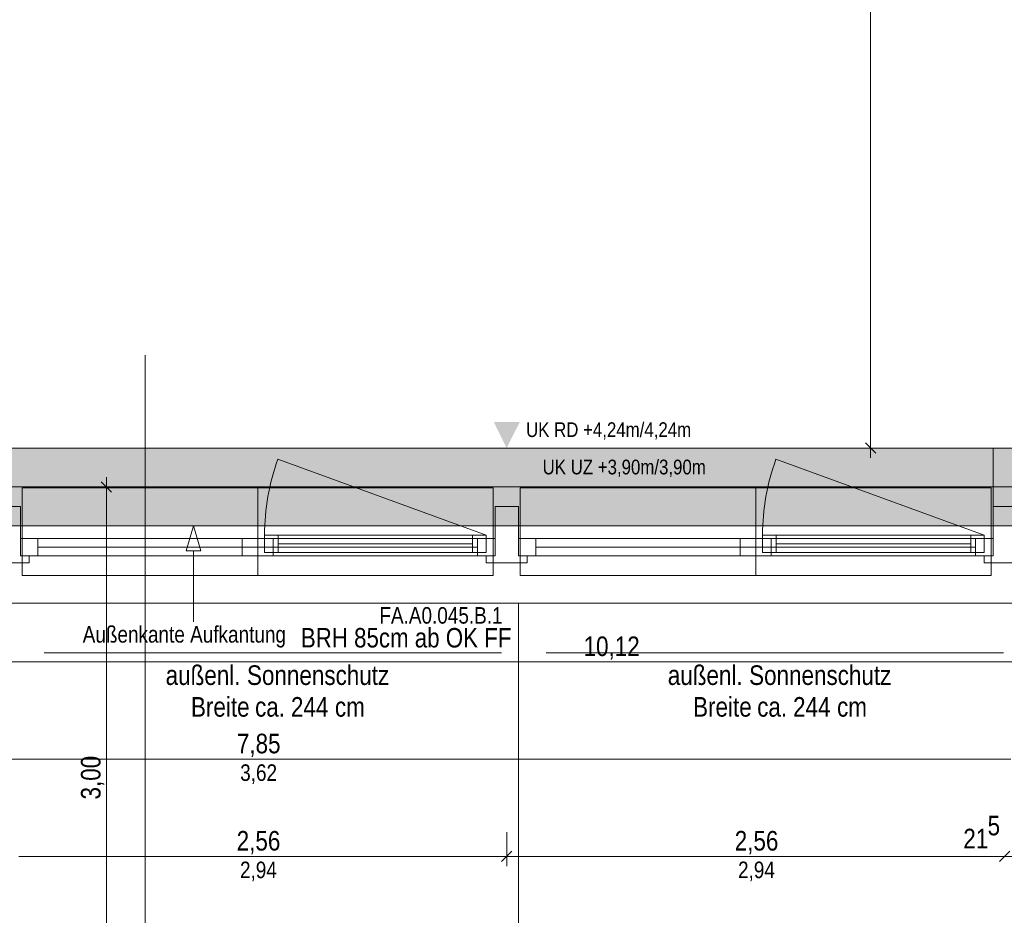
# Model space of a CAD drawing. Extents: x -620 to 300, y 62 to 1162.
# Tile 56 of 93: x -398 to -297, y 566 to 658. Entities that reach past the tile are written whole.
import ezdxf
from ezdxf.lldxf.tags import DXFTag

# ---------------------------------------------------------------- set-up
doc = ezdxf.new("R2010")
doc.units = 0
doc.layers.get('0').update_dxf_attribs({"lineweight": 13})
for name, color, linetype, lineweight, true_color in [('--Bem innen', 9, 'Continuous', 13, 0x808080), ('00_Beschriftung UZ', 3, 'Continuous', 35, 0x00ff00), ('30 -33 Aussenwände- 7 Fassade_ Elemente', 7, 'Continuous', 9, 0x00aacc), ('30 -35 Decken- 1 Konstruktion-Träger- Stahlbeton', 7, 'Continuous', 13, 0x33aa00), ('70 -72 Beschriftung- 1 Beschriftung allgemein', 7, 'Continuous', 9, 0xff6633), ('70 -72 Beschriftung- 2 Beschriftung Bauteile', 7, 'Continuous', 9, 0x9999ff), ('70 -75 Raumstempel-2 Verweislinie', 7, 'Continuous', 9, 0xff6600), ('70 -76 Bemaßung- 2 Allgemein', 9, 'Continuous', 5, 0x808080), ('iwb_Schraffur_Unterzug', 7, 'Continuous', 5, 0xffffcc)]:
    doc.layers.add(name, color=color, linetype=linetype, lineweight=lineweight, true_color=true_color)
doc.layers.add('70 -71 Achsen- 1 Gebäudeachsen', color=7, linetype='STRICHPUNKT2-A06G94JT8I', lineweight=18)
doc.styles.get("Standard").update_dxf_attribs({"font": 'ARIALN.TTF'})
tags = doc.linetypes.add('fein_strichliert-A06G94JU8I', pattern=[4, 1, -2, 1]).pattern_tags.tags
tags[8:9] = [DXFTag(74, 4), DXFTag(75, 0), DXFTag(340, '0'), DXFTag(46, 0.0), DXFTag(50, 0.0), DXFTag(44, 0.0), DXFTag(45, 0.0)]
tags[6:7] = [DXFTag(74, 4), DXFTag(75, 0), DXFTag(340, '0'), DXFTag(46, 0.0), DXFTag(50, 0.0), DXFTag(44, 0.0), DXFTag(45, 0.0)]
tags[4:5] = [DXFTag(74, 4), DXFTag(75, 0), DXFTag(340, '0'), DXFTag(46, 0.0), DXFTag(50, 0.0), DXFTag(44, 0.0), DXFTag(45, 0.0)]
tags = doc.linetypes.add('STRICHPUNKT2-A06G94JT8I', pattern=[12.7, 6.35, -3.175, 0, -3.175]).pattern_tags.tags
tags[10:11] = [DXFTag(74, 4), DXFTag(75, 0), DXFTag(340, '0'), DXFTag(46, 0.0), DXFTag(50, 0.0), DXFTag(44, 0.0), DXFTag(45, 0.0)]
tags[8:9] = [DXFTag(74, 4), DXFTag(75, 0), DXFTag(340, '0'), DXFTag(46, 0.0), DXFTag(50, 0.0), DXFTag(44, 0.0), DXFTag(45, 0.0)]
tags[6:7] = [DXFTag(74, 4), DXFTag(75, 0), DXFTag(340, '0'), DXFTag(46, 0.0), DXFTag(50, 0.0), DXFTag(44, 0.0), DXFTag(45, 0.0)]
tags[4:5] = [DXFTag(74, 4), DXFTag(75, 0), DXFTag(340, '0'), DXFTag(46, 0.0), DXFTag(50, 0.0), DXFTag(44, 0.0), DXFTag(45, 0.0)]

# ---------------------------------------------------------------- blocks, each defined once
blk = doc.blocks.new('Referenz-A06G94JV8I')
at = {"layer": '00_Beschriftung UZ', "color": 0, "linetype": 'Continuous', "lineweight": -2, "ltscale": 0.13}
for points in [[(-349.41, 616.28), (-348.08, 613.61), (-346.74, 616.28)], [(-349.41, 610.94), (-348.08, 613.61), (-346.74, 610.94)]]:
    blk.add_solid(points, dxfattribs=at)
at = {"layer": '30 -33 Aussenwände- 7 Fassade_ Elemente', "color": 0, "linetype": 'Continuous', "lineweight": -2, "ltscale": 0.13}
for p, q in [((-295.68, 613.61), (-451.68, 613.61)), ((-298.08, 607.61), (-298.08, 613.61)), ((-298.08, 613.61), (-295.68, 613.61)), ((-398.08, 607.61), (-400.48, 607.61)), ((-398.08, 602.51), (-398.08, 607.61)), ((-346.88, 607.61), (-349.28, 607.61)), ((-349.28, 607.61), (-349.28, 602.51)), ((-346.88, 602.51), (-346.88, 607.61)), ((-298.08, 607.61), (-295.68, 607.61)), ((-298.08, 602.51), (-298.08, 607.61)), ((-398.08, 602.51), (-398.08, 604.31)), ((-398.08, 604.31), (-396.28, 604.31)), ((-398.08, 604.31), (-373.68, 604.31)), ((-398.08, 602.51), (-398.08, 604.31)), ((-396.28, 604.31), (-396.28, 602.51)), ((-375.28, 604.31), (-373.68, 604.31)), ((-375.28, 602.51), (-375.28, 604.31)), ((-373.68, 604.31), (-372.08, 604.31)), ((-373.68, 604.31), (-349.28, 604.31)), ((-373.68, 604.31), (-373.68, 602.51)), ((-373.68, 604.31), (-373.68, 602.51)), ((-372.98, 602.86), (-372.98, 604.66)), ((-372.98, 604.66), (-371.58, 604.66)), ((-372.98, 602.86), (-372.98, 604.66)), ((-372.98, 604.66), (-350.18, 604.66)), ((-372.08, 604.31), (-372.08, 602.51)), ((-371.58, 604.66), (-371.58, 602.86)), ((-351.58, 604.66), (-350.18, 604.66)), ((-351.58, 602.86), (-351.58, 604.66)), ((-351.08, 604.31), (-349.28, 604.31)), ((-351.08, 602.51), (-351.08, 604.31)), ((-350.18, 604.66), (-350.18, 602.86)), ((-350.18, 604.66), (-350.18, 602.86)), ((-349.28, 604.31), (-349.28, 602.51)), ((-349.28, 604.31), (-349.28, 602.51)), ((-346.88, 602.51), (-346.88, 604.31)), ((-346.88, 604.31), (-345.08, 604.31)), ((-346.88, 604.31), (-322.48, 604.31)), ((-346.88, 602.51), (-346.88, 604.31)), ((-345.08, 604.31), (-345.08, 602.51)), ((-324.08, 602.51), (-324.08, 604.31)), ((-324.08, 604.31), (-322.48, 604.31)), ((-322.48, 604.31), (-322.48, 602.51)), ((-322.48, 602.51), (-322.48, 604.31)), ((-322.48, 604.31), (-298.08, 604.31)), ((-322.48, 604.31), (-320.88, 604.31)), ((-321.78, 602.86), (-321.78, 604.66)), ((-321.78, 604.66), (-320.38, 604.66)), ((-321.78, 604.66), (-298.98, 604.66)), ((-321.78, 602.86), (-321.78, 604.66)), ((-320.88, 604.31), (-320.88, 602.51)), ((-320.38, 604.66), (-320.38, 602.86)), ((-300.38, 602.86), (-300.38, 604.66)), ((-300.38, 604.66), (-298.98, 604.66)), ((-299.88, 602.51), (-299.88, 604.31)), ((-299.88, 604.31), (-298.08, 604.31)), ((-298.98, 604.66), (-298.98, 602.86)), ((-298.98, 604.66), (-298.98, 602.86)), ((-298.08, 604.31), (-298.08, 602.51)), ((-298.08, 604.31), (-298.08, 602.51)), ((-375.28, 603.41), (-396.28, 603.41)), ((-371.58, 603.76), (-351.58, 603.76)), ((-324.08, 603.41), (-345.08, 603.41)), ((-320.38, 603.76), (-300.38, 603.76)), ((-396.28, 602.51), (-398.08, 602.51)), ((-373.68, 602.51), (-398.08, 602.51)), ((-397.18, 602.51), (-398.08, 602.51)), ((-397.18, 601.81), (-397.18, 602.51)), ((-373.68, 602.51), (-375.28, 602.51)), ((-372.08, 602.51), (-373.68, 602.51)), ((-349.28, 602.51), (-373.68, 602.51)), ((-371.58, 602.86), (-372.98, 602.86)), ((-350.18, 602.86), (-372.98, 602.86)), ((-350.18, 602.86), (-351.58, 602.86)), ((-349.28, 602.51), (-351.08, 602.51)), ((-349.28, 602.51), (-350.18, 602.51)), ((-350.18, 602.51), (-350.18, 601.81)), ((-322.48, 602.51), (-346.88, 602.51)), ((-345.98, 602.51), (-346.88, 602.51)), ((-345.08, 602.51), (-346.88, 602.51)), ((-345.98, 601.81), (-345.98, 602.51)), ((-322.48, 602.51), (-324.08, 602.51)), ((-320.88, 602.51), (-322.48, 602.51)), ((-298.08, 602.51), (-322.48, 602.51)), ((-298.98, 602.86), (-321.78, 602.86)), ((-320.38, 602.86), (-321.78, 602.86)), ((-298.98, 602.86), (-300.38, 602.86)), ((-298.08, 602.51), (-299.88, 602.51)), ((-298.98, 601.81), (-298.98, 602.51)), ((-298.98, 602.51), (-298.08, 602.51)), ((-401.38, 601.81), (-397.18, 601.81)), ((-350.18, 601.81), (-345.98, 601.81)), ((-295.68, 601.81), (-298.98, 601.81)), ((-449.08, 597.67), (-292.58, 597.67))]:
    blk.add_line(p, q, dxfattribs=at)
at = {"layer": '30 -33 Aussenwände- 7 Fassade_ Elemente', "color": 0, "linetype": 'fein_strichliert-A06G94JU8I', "lineweight": -2, "ltscale": 0.13}
for p, q in [((-350.18, 604.66), (-371.6, 612.46)), ((-298.98, 604.66), (-320.4, 612.46)), ((-346.88, 597.67), (-346.88, 456.55))]:
    blk.add_line(p, q, dxfattribs=at)
at = {"layer": '30 -33 Aussenwände- 7 Fassade_ Elemente', "color": 0, "lineweight": -2}
for p, q in [((-349.48, 609.51), (-397.88, 609.51)), ((-373.68, 609.51), (-397.88, 609.51)), ((-397.88, 609.51), (-397.88, 604.31)), ((-349.48, 609.51), (-373.68, 609.51)), ((-373.68, 609.51), (-373.68, 604.31)), ((-349.48, 604.31), (-349.48, 609.51)), ((-346.68, 609.51), (-346.68, 604.31)), ((-298.28, 609.51), (-346.68, 609.51)), ((-322.48, 609.51), (-346.68, 609.51)), ((-322.48, 604.31), (-322.48, 609.51)), ((-298.28, 609.51), (-322.48, 609.51)), ((-298.28, 604.31), (-298.28, 609.51)), ((-396.28, 604.31), (-397.88, 604.31)), ((-397.88, 604.31), (-397.88, 602.51)), ((-396.28, 604.31), (-375.28, 604.31)), ((-396.28, 604.31), (-351.08, 604.31)), ((-396.28, 602.51), (-396.28, 604.31)), ((-375.28, 604.31), (-375.28, 602.51)), ((-375.28, 604.31), (-373.68, 604.31)), ((-373.68, 604.31), (-373.68, 602.51)), ((-372.08, 604.31), (-373.68, 604.31)), ((-372.98, 602.86), (-372.98, 604.66)), ((-372.98, 604.66), (-371.58, 604.66)), ((-372.08, 602.51), (-372.08, 604.31)), ((-371.58, 602.86), (-371.58, 604.66)), ((-371.58, 604.66), (-351.58, 604.66)), ((-351.58, 602.86), (-351.58, 604.66)), ((-351.58, 604.66), (-350.18, 604.66)), ((-351.08, 602.51), (-351.08, 604.31)), ((-351.08, 604.31), (-349.48, 604.31)), ((-350.18, 604.66), (-350.18, 602.86)), ((-349.48, 604.31), (-349.48, 602.51)), ((-346.68, 604.31), (-346.68, 602.51)), ((-345.08, 604.31), (-346.68, 604.31)), ((-345.08, 604.31), (-324.08, 604.31)), ((-345.08, 602.51), (-345.08, 604.31)), ((-345.08, 604.31), (-299.88, 604.31)), ((-324.08, 604.31), (-324.08, 602.51)), ((-324.08, 604.31), (-322.48, 604.31)), ((-322.48, 604.31), (-322.48, 602.51)), ((-320.88, 604.31), (-322.48, 604.31)), ((-321.78, 604.66), (-321.78, 602.86)), ((-321.78, 604.66), (-320.38, 604.66)), ((-320.88, 602.51), (-320.88, 604.31)), ((-320.38, 602.86), (-320.38, 604.66)), ((-320.38, 604.66), (-300.38, 604.66)), ((-300.38, 604.66), (-298.98, 604.66)), ((-300.38, 602.86), (-300.38, 604.66)), ((-299.88, 604.31), (-299.88, 602.51)), ((-299.88, 604.31), (-298.28, 604.31)), ((-298.98, 604.66), (-298.98, 602.86)), ((-298.28, 604.31), (-298.28, 602.51)), ((-396.28, 603.41), (-375.28, 603.41)), ((-396.28, 603.41), (-351.08, 603.41)), ((-351.58, 603.76), (-371.58, 603.76)), ((-345.08, 603.41), (-324.08, 603.41)), ((-345.08, 603.41), (-299.88, 603.41)), ((-300.38, 603.76), (-320.38, 603.76)), ((-397.88, 600.51), (-397.88, 602.51)), ((-397.88, 602.51), (-396.28, 602.51)), ((-375.28, 602.51), (-396.28, 602.51)), ((-351.08, 602.51), (-396.28, 602.51)), ((-373.68, 602.51), (-375.28, 602.51)), ((-373.68, 600.51), (-373.68, 602.51)), ((-373.68, 602.51), (-372.08, 602.51)), ((-371.58, 602.86), (-372.98, 602.86)), ((-351.08, 602.51), (-372.08, 602.51)), ((-351.58, 602.86), (-371.58, 602.86)), ((-350.18, 602.86), (-351.58, 602.86)), ((-349.48, 602.51), (-351.08, 602.51)), ((-349.48, 602.51), (-349.48, 600.51)), ((-346.68, 600.51), (-346.68, 602.51)), ((-346.68, 602.51), (-345.08, 602.51)), ((-299.88, 602.51), (-345.08, 602.51)), ((-324.08, 602.51), (-345.08, 602.51)), ((-322.48, 602.51), (-324.08, 602.51)), ((-322.48, 602.51), (-320.88, 602.51)), ((-322.48, 600.51), (-322.48, 602.51)), ((-320.38, 602.86), (-321.78, 602.86)), ((-299.88, 602.51), (-320.88, 602.51)), ((-300.38, 602.86), (-320.38, 602.86)), ((-298.98, 602.86), (-300.38, 602.86)), ((-298.28, 602.51), (-299.88, 602.51)), ((-298.28, 602.51), (-298.28, 600.51)), ((-373.68, 600.51), (-397.88, 600.51)), ((-349.48, 600.51), (-397.88, 600.51)), ((-349.48, 600.51), (-373.68, 600.51)), ((-322.48, 600.51), (-346.68, 600.51)), ((-298.28, 600.51), (-346.68, 600.51)), ((-298.28, 600.51), (-322.48, 600.51))]:
    blk.add_line(p, q, dxfattribs=at)
at = {"layer": '30 -33 Aussenwände- 7 Fassade_ Elemente', "color": 0, "linetype": 'fein_strichliert-A06G94JU8I', "lineweight": -2, "ltscale": 0.13}
for centre in [(-350.18, 604.66), (-298.98, 604.66)]:
    blk.add_ellipse(centre, major_axis=(-21.42, 7.8), ratio=1, start_param=0, end_param=0.349066, dxfattribs=at)
at = {"layer": '30 -35 Decken- 1 Konstruktion-Träger- Stahlbeton', "color": 0, "linetype": 'fein_strichliert-A06G94JU8I', "lineweight": -2, "ltscale": 0.13}
for p, q in [((-452.18, 613.61), (34.82, 613.61)), ((-452.18, 605.61), (34.82, 605.61))]:
    blk.add_line(p, q, dxfattribs=at)
at = {"layer": '70 -71 Achsen- 1 Gebäudeachsen', "color": 0, "linetype": 'STRICHPUNKT2-A06G94JT8I', "lineweight": -2, "ltscale": 0.13}
blk.add_line((-539.61, 609.61), (75.16, 609.61), dxfattribs=at)
at = {"layer": '70 -72 Beschriftung- 1 Beschriftung allgemein', "color": 0, "linetype": 'Continuous', "lineweight": -2, "ltscale": 0.13}
for p, q in [((-395.63, 592.56), (-348.63, 592.56)), ((-344.01, 592.56), (-297.01, 592.56))]:
    blk.add_line(p, q, dxfattribs=at)
at = {"layer": '70 -72 Beschriftung- 2 Beschriftung Bauteile', "color": 0, "lineweight": -2}
for p, q in [((-380.29, 605.61), (-381.04, 603.02)), ((-379.54, 603.02), (-380.29, 605.61)), ((-381.04, 603.02), (-379.54, 603.02))]:
    blk.add_line(p, q, dxfattribs=at)
at = {"layer": '70 -72 Beschriftung- 2 Beschriftung Bauteile', "color": 0, "linetype": 'Continuous', "lineweight": -2, "ltscale": 0.13}
blk.add_line((-380.29, 603.02), (-380.29, 595.74), dxfattribs=at)
at = {"layer": '70 -75 Raumstempel-2 Verweislinie', "color": 0, "linetype": 'Continuous', "lineweight": -2, "ltscale": 0.13}
blk.add_line((-385.24, 623.15), (-385.24, 547.61), dxfattribs=at)
at = {"layer": '70 -76 Bemaßung- 2 Allgemein', "color": 0, "linetype": 'Continuous', "lineweight": -2, "ltscale": 0.13}
for p, q in [((-310.68, 614.67), (-310.68, 766.05)), ((-310.68, 612.61), (-310.68, 614.67)), ((-308.18, 613.61), (-311.68, 613.61)), ((-310.15, 613.08), (-311.21, 614.14)), ((-389.24, 610.61), (-389.24, 608.55)), ((-391.74, 609.61), (-388.24, 609.61)), ((-389.77, 610.14), (-388.71, 609.08)), ((-389.24, 550.67), (-389.24, 608.55)), ((-397.88, 597.67), (-400.24, 597.67)), ((-397.88, 597.67), (-400.24, 597.67)), ((-237.34, 591.61), (-437.62, 591.61)), ((-296.24, 581.61), (-451.12, 581.61)), ((-348.08, 574.11), (-348.08, 570.61)), ((-348.08, 574.11), (-348.08, 570.61)), ((-348.61, 571.08), (-347.55, 572.14)), ((-347.55, 572.14), (-348.61, 571.08)), ((-296.35, 572.14), (-297.41, 571.08)), ((-296.35, 572.14), (-297.41, 571.08)), ((-349.14, 571.61), (-398.22, 571.61)), ((-347.08, 571.61), (-349.14, 571.61)), ((-349.08, 571.61), (-347.02, 571.61)), ((-297.94, 571.61), (-347.02, 571.61)), ((-297.94, 571.61), (-299, 571.61)), ((-295.88, 571.61), (-297.94, 571.61)), ((-295.88, 571.61), (-297.94, 571.61))]:
    blk.add_line(p, q, dxfattribs=at)
at = {"layer": '--Bem innen', "color": 0, "linetype": 'Continuous', "lineweight": -2, "ltscale": 0.13, "char_height": 1.7, "attachment_point": 1}
for s, insert in [('{\\fArial Narrow;3,62}', (-375.48, 581.08)), ('{\\fArial Narrow;2,94}', (-375.5, 571.08)), ('{\\fArial Narrow;2,94}', (-324.3, 571.08))]:
    blk.add_mtext(s, dxfattribs=dict(at, insert=insert))
at = {"layer": '00_Beschriftung UZ', "color": 0, "linetype": 'ByBlock', "lineweight": -2, "ltscale": 0.13, "char_height": 1.5103, "attachment_point": 1}
for s, insert in [('{\\fArial Narrow;UK RD +4,24m/4,24m}', (-346.09, 616.25)), ('{\\fArial Narrow;UK UZ +3,90m/3,90m}', (-344.39, 612.41))]:
    blk.add_mtext(s, dxfattribs=dict(at, insert=insert))
at = {"layer": '30 -33 Aussenwände- 7 Fassade_ Elemente', "color": 0, "linetype": 'Continuous', "lineweight": -2, "ltscale": 0.13, "insert": (-369.24, 595.1), "char_height": 2, "attachment_point": 1}
blk.add_mtext('{\\fArial Narrow;BRH 85cm ab OK FF}', dxfattribs=at)
at = {"layer": '70 -72 Beschriftung- 1 Beschriftung allgemein', "color": 0, "linetype": 'Continuous', "lineweight": -2, "ltscale": 0.13, "attachment_point": 1}
for s, insert, char_height in [('{\\fArial Narrow;FA.A0.045.B.1}', (-361.17, 597.25), 1.7), ('{\\fArial Narrow;außenl.}', (-383.14, 591.26), 2.0138), ('{\\fArial Narrow;Sonnenschutz}', (-374.78, 591.26), 2.0138), ('{\\fArial Narrow;außenl.}', (-331.52, 591.26), 2.0138), ('{\\fArial Narrow;Sonnenschutz}', (-323.16, 591.26), 2.0138), ('{\\fArial Narrow;Breite}', (-380.54, 588), 2.0138), ('{\\fArial Narrow;Breite}', (-328.92, 588), 2.0138), ('{\\fArial Narrow;ca.}', (-373.95, 588), 2.0138), ('{\\fArial Narrow;244}', (-370.26, 588), 2.0138), ('{\\fArial Narrow;cm}', (-365.74, 588), 2.0138), ('{\\fArial Narrow;ca.}', (-322.33, 588), 2.0138), ('{\\fArial Narrow;244}', (-318.64, 588), 2.0138), ('{\\fArial Narrow;cm}', (-314.12, 588), 2.0138)]:
    blk.add_mtext(s, dxfattribs=dict(at, insert=insert, char_height=char_height))
at = {"layer": '70 -72 Beschriftung- 2 Beschriftung Bauteile', "color": 0, "linetype": 'Continuous', "lineweight": -2, "ltscale": 0.13, "insert": (-391.67, 595.3), "char_height": 1.7, "attachment_point": 1}
blk.add_mtext('{\\fArial Narrow;Außenkante Aufkantung}', dxfattribs=at)
at = {"layer": '70 -76 Bemaßung- 2 Allgemein', "color": 0, "linetype": 'Continuous', "lineweight": -2, "ltscale": 0.13, "char_height": 2.0138, "attachment_point": 1}
for s, insert in [('{\\fArial Narrow;10,12}', (-340.18, 594.23)), ('{\\fArial Narrow;7,85}', (-375.82, 584.23)), ('{\\fArial Narrow;5}', (-298.64, 575.8)), ('{\\fArial Narrow;2,56}', (-375.84, 574.23)), ('{\\fArial Narrow;2,56}', (-324.64, 574.23)), ('{\\fArial Narrow;21}', (-301.14, 574.46))]:
    blk.add_mtext(s, dxfattribs=dict(at, insert=insert))
at = {"layer": '70 -76 Bemaßung- 2 Allgemein', "color": 0, "linetype": 'Continuous', "lineweight": -2, "ltscale": 0.13, "insert": (-391.85, 577.47), "char_height": 2.0138, "attachment_point": 1, "rotation": 90}
blk.add_mtext('{\\fArial Narrow;3,00}', dxfattribs=at)
blk = doc.blocks.new('Referenz-A06G94JX8I')
at = {"layer": 'iwb_Schraffur_Unterzug', "linetype": 'Continuous', "ltscale": 0.13}
for points in [[(-539.61, 613.61), (75.16, 613.61), (75.16, 609.47)], [(-539.61, 613.61), (75.16, 609.47), (-539.61, 611.96)], [(-539.61, 611.96), (75.16, 609.47), (75.16, 605.61)], [(-539.61, 611.96), (75.16, 605.61), (-539.61, 605.61)]]:
    blk.add_solid(points, dxfattribs=at)

msp = doc.modelspace()

# ---------------------------------------------------------------- block references
at = {"color": 8, "lineweight": 13, "ltscale": 0.13, "true_color": 0x808080}
msp.add_blockref('Referenz-A06G94JV8I', (0, 0), dxfattribs=at)
at = {"color": 8, "lineweight": 25, "ltscale": 0.25, "true_color": 0x808080}
msp.add_blockref('Referenz-A06G94JX8I', (0, 0), dxfattribs=at)

doc.saveas('drawing.dxf')
